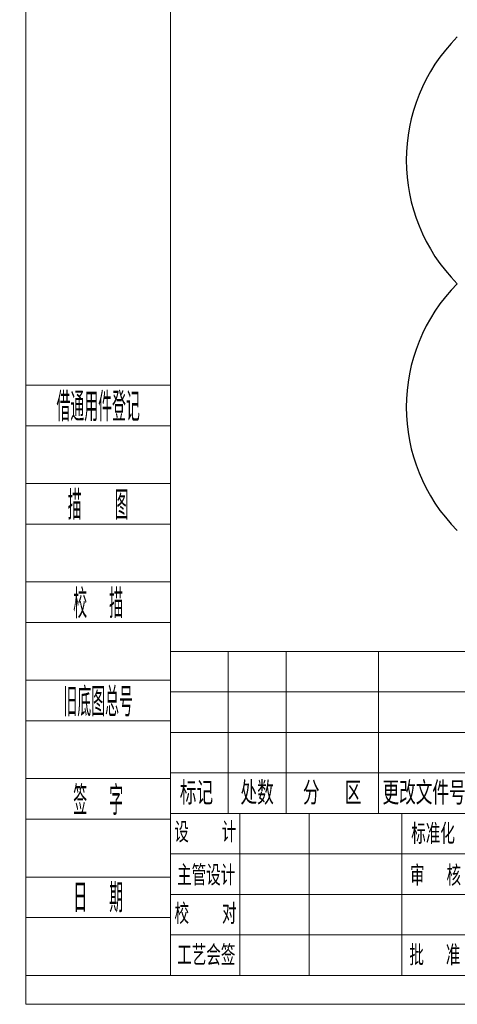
# Model space of a CAD drawing. Header units: millimetres. Extents: x 13873 to 18697, y 1443 to 6366.
# Tile 1 of 28: x 13873 to 15127, y 1443 to 4264. Entities that reach past the tile are written whole.
import ezdxf
from ezdxf.enums import TextEntityAlignment as Align

# ---------------------------------------------------------------- set-up
doc = ezdxf.new("R2010")
doc.units = ezdxf.units.MM
for name, color, linetype, lineweight in [('1轮廓实线层', 7, 'Continuous', 18), ('2细线层', 4, 'Continuous', 13), ('6文字层', 3, 'Continuous', 13), ('L2', 6, 'Continuous', 13), ('图框层', 7, 'Continuous', 18)]:
    doc.layers.add(name, color=color, linetype=linetype, lineweight=lineweight)
doc.styles.add('PC_TEXTSTYLE', font='ISOCP.SHX', dxfattribs={"width": 0.707, "bigfont": 'GBCBIG.SHX'})
doc.styles.add('仿宋体', font='txt')
doc.styles.add('标准汉字', font='gbenor.shx', dxfattribs={"bigfont": 'gbcbig.shx'})

# ---------------------------------------------------------------- blocks, each defined once
blk = doc.blocks.new('ZwmFrameMain_A4^_^无分区图框^_^portrait')
at = {"layer": '1轮廓实线层'}
for q in [(0, 287), (180, 0)]:
    blk.add_line((0, 0), q, dxfattribs=at)
at = {"layer": '2细线层'}
for q in [(-25, 292), (185, -5)]:
    blk.add_line((-25, -5), q, dxfattribs=at)
blk = doc.blocks.new('ZwmFrameMain_纵向标题栏')
at = {"layer": '1轮廓实线层'}
for p, q in [((-180, 56), (0, 56)), ((-180, 0), (-180, 56))]:
    blk.add_line(p, q, dxfattribs=at)
at = {"layer": '2细线层', "color": 6, "linetype": 'Continuous'}
for p, q in [((-170, 28), (-170, 56)), ((-160, 28), (-160, 56)), ((-144, 28), (-144, 56)), ((-128, 0), (-128, 56)), ((-128, 28), (-128, 56)), ((-116, 0), (-116, 56)), ((-100, 0), (-100, 56)), ((-50, 0), (-50, 56)), ((-180, 49), (-100, 49)), ((-180, 42), (-100, 42)), ((-50, 38), (0, 38)), ((-180, 35), (-100, 35)), ((-180, 28), (-50, 28)), ((-168, 0), (-168, 28)), ((-156, 0), (-156, 28)), ((-74, 9), (-74, 28)), ((-62, 9), (-62, 28)), ((-180, 21), (-100, 21)), ((-100, 18), (0, 18)), ((-93.5, 9), (-93.5, 18)), ((-87, 9), (-87, 18)), ((-80.5, 9), (-80.5, 18)), ((-180, 14), (-100, 14)), ((-100, 9), (-50, 9)), ((-180, 7), (-100, 7))]:
    blk.add_line(p, q, dxfattribs=at)
at = {"layer": 'L2', "linetype": 'Continuous'}
blk.add_line((-140, 0), (-140, 28), dxfattribs=at)
at = {"layer": '6文字层', "color": 4, "linetype": 'Continuous', "insert": (-24.91, 42.09), "char_height": 2, "width": 55.1899, "attachment_point": 5, "style": '仿宋体'}
blk.add_mtext('芜湖藦卡机器人科技有限公司', dxfattribs=at)
at = {"layer": '6文字层', "color": 6, "style": '标准汉字'}
for s, insert, char_height, width, attachment_point in [('标记', (-175.5, 31.5), 4, 11.65, 5), ('处数', (-165.01, 31.5), 4, 11.45, 5), ('分  区', (-152.04, 31.5), 4, 19.1643, 5), ('更改文件号', (-136.14, 31.5), 4, 29.3, 5), ('签 名', (-122.34, 31.5), 4, 14.8571, 5), ('年 月 日', (-108.39, 31.5), 4, 23.9643, 5), ('设   计', (-173.97, 24.73), 3.5, 20.0562, 5), ('标准化', (-134.58, 24.45), 3.5, 15.4875, 5), ('阶 段 标 记', (-94.98, 21.04), 4.118, 30.425, 7), ('数量', (-70.82, 21), 4.118, 10.0187, 7), ('比例', (-59.23, 21.15), 4.118, 9.4062, 7), ('主管设计', (-173.82, 17.28), 3.5, 20.2125, 5), ('审  核', (-134.15, 17.23), 3.5, 16.4625, 5), ('校   对', (-173.93, 10.64), 3.5, 20.3187, 5), ('共  张        第  张', (-88.37, 2.32), 3.5, 60.8437, 7), ('工艺会签', (-173.8, 3.47), 3.5, 20.3, 5), ('批  准', (-134.27, 3.47), 3.5, 16.5937, 5)]:
    blk.add_mtext(s, dxfattribs=dict(at, insert=insert, char_height=char_height, width=width, attachment_point=attachment_point))
at = {"layer": '6文字层', "color": 4, "style": 'PC_TEXTSTYLE', "flags": 8}
for tag, height, width, p, p2 in [('产品名称或材料标记', 5.29, 0.911854, (-90.89, 39.38), (-59.53, 39.38)), ('图样名称', 5.88, 2.846512, (-48.82, 25.54), (-1.18, 25.54)), ('图样代号', 5.88, 2.86875, (-48.82, 6.64), (-1.18, 6.64))]:
    blk.add_attdef(tag, text='', height=height, dxfattribs=dict(at, width=width)).set_placement(p, p2, align=Align.FIT)
at = {"layer": '6文字层', "color": 6, "style": 'PC_TEXTSTYLE', "width": 9.241641, "flags": 8}
blk.add_attdef('设计', text='', height=2.5, rotation=359.5768, dxfattribs=at).set_placement((-166.76, 23.52), (-157.52, 23.45), align=Align.FIT)
at = {"layer": '6文字层', "color": 6, "style": 'PC_TEXTSTYLE', "flags": 8}
for tag, height, width, p, p2 in [('审核', 2.5, 2.542374, (-166.6, 16.66), (-157.7, 16.66)), ('重量', 4.12, 1.685865, (-72.82, 11.88), (-63.18, 11.88)), ('比例', 4.12, 1.699352, (-60.82, 11.71), (-51.18, 11.71))]:
    blk.add_attdef(tag, text='', height=height, dxfattribs=dict(at, width=width)).set_placement(p, p2, align=Align.FIT)
blk = doc.blocks.new('ZwmFrameMain_附加栏')
at = {"layer": '2细线层'}
for p, q in [((-25, 102), (0, 102)), ((-25, 95), (0, 95)), ((-25, 85), (0, 85)), ((-25, 78), (0, 78)), ((-25, 68), (0, 68)), ((-25, 61), (0, 61)), ((-25, 51), (0, 51)), ((-25, 44), (0, 44)), ((-25, 34), (0, 34)), ((-25, 27), (0, 27)), ((-25, 17), (0, 17)), ((-25, 10), (0, 10)), ((-25, 0), (0, 0))]:
    blk.add_line(p, q, dxfattribs=at)
at = {"layer": '6文字层', "color": 3, "style": 'PC_TEXTSTYLE'}
for s, width, p in [('借通用件登记', 0.667, (-12.5, 98.5)), ('描   图', 0.6667, (-12.5, 81.5)), ('校  描', 0.667, (-12.5, 64.5)), ('旧底图总号', 0.667, (-12.5, 47.5)), ('签  字', 0.667, (-12.5, 30.5)), ('日  期', 0.667, (-12.49, 13.6))]:
    blk.add_text(s, height=5, dxfattribs=dict(at, width=width)).set_placement(p, align=Align.MIDDLE)
at = {"layer": '6文字层', "style": 'PC_TEXTSTYLE'}
for tag, width, p, p2 in [('借通用件登记', 0.671328, (-23.44, 86.36), (-1.25, 86.36)), ('描图', 2.120922, (-23.44, 69.36), (-1.25, 69.36)), ('校图', 2.149976, (-23.75, 52.06), (-1.25, 52.06)), ('旧底图总号', 0.761452, (-22.84, 35.67), (-1.86, 35.67)), ('签字', 2.026939, (-23.14, 18.37), (-1.56, 18.37)), ('日期', 1.89999, (-22.84, 1.37), (-2.17, 1.37))]:
    blk.add_attdef(tag, text='', height=5, dxfattribs=dict(at, width=width)).set_placement(p, p2, align=Align.FIT)

msp = doc.modelspace()

# ---------------------------------------------------------------- linework, layer by layer
at = {"color": 4}
for centre in [(15480.9, 3861.07), (15480.9, 3153.96)]:
    msp.add_arc(centre, 500, 135, 225, dxfattribs=at)

# ---------------------------------------------------------------- block references
at = {"layer": '图框层', "xscale": 16.575, "yscale": 16.575, "zscale": 16.575}
for name in ['ZwmFrameMain_A4^_^无分区图框^_^portrait', 'ZwmFrameMain_附加栏']:
    msp.add_blockref(name, (14305.01, 1526.21), dxfattribs=at)
at = {"layer": '图框层'}
ref = msp.add_blockref('ZwmFrameMain_纵向标题栏', (17288.51, 1526.21), dxfattribs=dict(at, xscale=16.575, yscale=16.575, zscale=16.575))
ref.add_attrib('比例', '1:1', dxfattribs={"layer": '6文字层', "color": 6, "height": 68.25, "style": 'PC_TEXTSTYLE', "width": 0.707}).set_placement((16360.31, 1720.26), align=Align.CENTER)
ref.add_attrib('图样名称', '动作范围图', dxfattribs={"layer": '6文字层', "color": 4, "height": 97.5, "style": 'PC_TEXTSTYLE', "width": 0.707}).set_placement((16874.13, 1949.59), align=Align.CENTER)
ref.add_attrib('产品名称或材料标记', 'MB25SC-1000', dxfattribs={"layer": '6文字层', "color": 4, "height": 87.75, "style": 'PC_TEXTSTYLE', "width": 0.707}).set_placement((16041.96, 2178.9), align=Align.CENTER)

doc.saveas('drawing.dxf')
